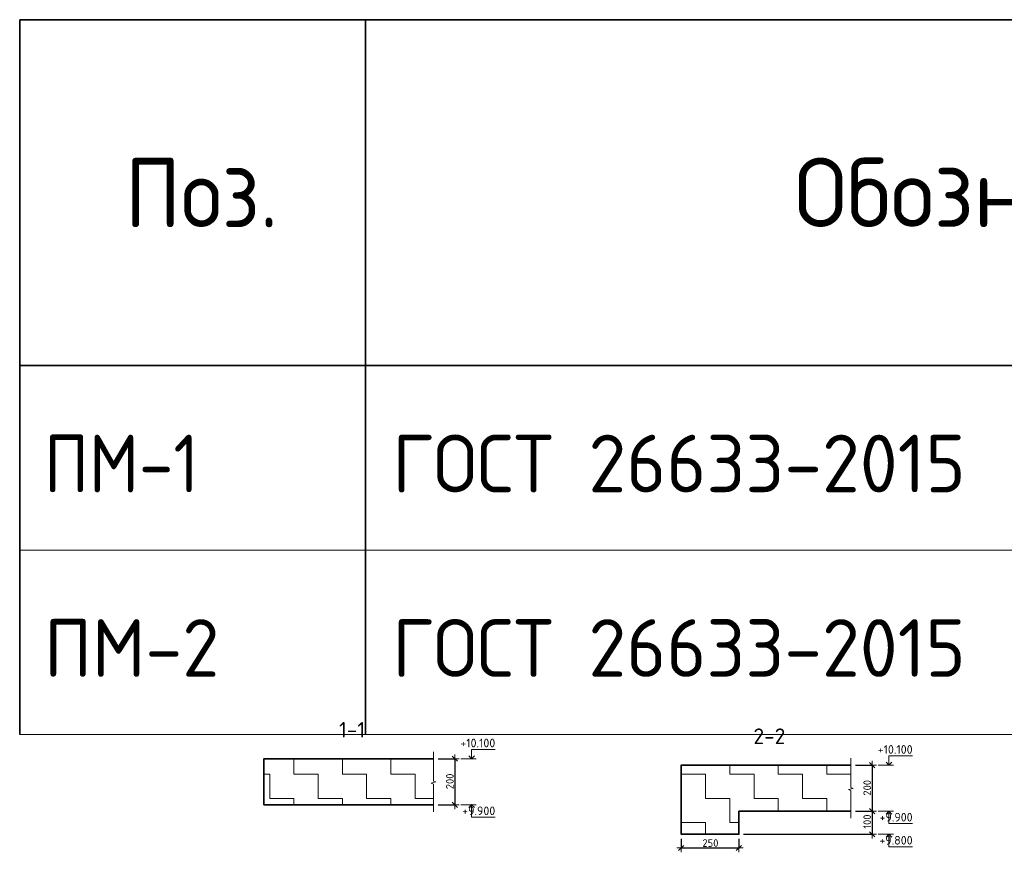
# Model space of a CAD drawing. Header units: metres. Extents: x -38 to 97, y -15 to 21.
# Tile 126 of 139: x 70.21 to 74.48, y 12.68 to 16.29. Entities that reach past the tile are written whole.
import ezdxf

# ---------------------------------------------------------------- set-up
doc = ezdxf.new("R2010")
doc.units = ezdxf.units.M
doc.header["$PDMODE"] = 65
doc.layers.add('XR$6$Размерная линия_ общее', color=7, linetype='Continuous', lineweight=13)
doc.styles.add('ISOCPEUR', font='txt')
doc.dimstyles.new('DIMSTYLE_11', dxfattribs={"dimtxt": 0.033, "dimasz": 0.0375, "dimexe": 0, "dimexo": 0, "dimgap": 0.0165, "dimtad": 2, "dimdec": 0, "dimlfac": 1000, "dimrnd": 1, "dimzin": 12, "dimdsep": 46, "dimtxsty": 'ISOCPEUR', "dimblk1": 'ALL_ML_STRICH', "dimblk2": 'ALL_ML_STRICH', "dimsah": 1, "dimcen": 0, "dimclrd": 7, "dimclre": 256, "dimclrt": 7, "dimadec": 0, "dimazin": 0, "dimtfac": 1, "dimtdec": 0, "dimtix": 1, "dimtmove": 2, "dimatfit": 3, "dimfxl": 0, "dimtzin": 0, "dimlwd": 0, "dimlwe": -3, "dimarcsym": 0})
pattern_1 = [(0, (0.21, 0.21), (0.105, 0.105), [0.105, -0.105]), (90, (0.21, 0.21), (-0.105, 0.105), [0.105, -0.105])]

# ---------------------------------------------------------------- blocks, each defined once
blk = doc.blocks.new('ЭЛЕМЕНТ_УЗОРА_1')
at = {"color": 7, "linetype": 'Continuous', "lineweight": 13, "transparency": 33554687}
blk.add_line((72.0051, 12.8573), (72.0051, 12.8573), dxfattribs=at)
blk.add_lwpolyline([(72.0051, 13.1173), (72.0051, 12.9901), (72.0151, 12.9865), (71.9951, 12.9816), (72.0051, 12.9774), (72.0051, 12.8573)], dxfattribs=at)
blk = doc.blocks.new('ALL_ML_STRICH')
at = {"color": 0, "linetype": 'ByBlock', "lineweight": -2}
for p, q in [((-1, 0), (0.5, 0)), ((-0.3, -0.3), (0.3, 0.3)), ((0, -0.5), (0, 0.5))]:
    blk.add_line(p, q, dxfattribs=at)
blk = doc.blocks.new('*D792')
at = {"layer": 'DEFPOINTS', "color": 7, "linetype": 'Continuous', "lineweight": 13, "transparency": 33554687}
for p in [(72.0051, 13.0873), (72.0975, 13.0873), (72.0051, 12.8873)]:
    blk.add_point(p, dxfattribs=at)
at = {"layer": 'XR$6$Размерная линия_ общее', "color": 253, "linetype": 'Continuous', "lineweight": -2, "true_color": 0xa0a0a0, "transparency": 33554687}
for p, q in [((72.0251, 13.0873), (72.0975, 13.0873)), ((72.0251, 12.8873), (72.0975, 12.8873))]:
    blk.add_line(p, q, dxfattribs=at)
at = {"layer": 'XR$6$Размерная линия_ общее', "color": 7, "linetype": 'Continuous', "lineweight": -2, "transparency": 33554687}
blk.add_line((72.0975, 13.0873), (72.0975, 12.8873), dxfattribs=at)
at = {"layer": 'XR$6$Размерная линия_ общее', "color": 7, "linetype": 'Continuous', "lineweight": 13, "transparency": 33554687, "xscale": 0.0375, "yscale": 0.0375, "zscale": 0.0375}
for p, rotation in [((72.0975, 13.0873), 90), ((72.0975, 12.8873), 270)]:
    blk.add_blockref('ALL_ML_STRICH', p, dxfattribs=dict(at, rotation=rotation))
at = {"layer": 'XR$6$Размерная линия_ общее', "color": 7, "linetype": 'Continuous', "lineweight": 13, "transparency": 33554687, "insert": (72.076, 12.9889), "char_height": 0.033, "width": 0.099, "attachment_point": 5, "rotation": 90, "style": 'ISOCPEUR'}
blk.add_mtext('\\A1;{200}', dxfattribs=at)
blk = doc.blocks.new('СЛОЖНЫЙ_ОБЪЕКТ_25')
at = {"color": 7, "linetype": 'Continuous', "lineweight": 13, "transparency": 33554687}
blk.add_line((72.1905, 13.0873), (72.1238, 13.0873), dxfattribs=at)
blk.add_lwpolyline([(72.1705, 13.0873), (72.1705, 13.1273), (72.2728, 13.1273)], dxfattribs=at)
at = {"color": 7, "linetype": 'Continuous', "lineweight": 35, "transparency": 33554687}
blk.add_lwpolyline([(72.1584, 13.0994), (72.1705, 13.0873), (72.1826, 13.0994)], dxfattribs=at)
blk = doc.blocks.new('СЛОЖНЫЙ_ОБЪЕКТ_26')
at = {"color": 7, "linetype": 'Continuous', "lineweight": 13, "transparency": 33554687}
blk.add_line((72.1905, 12.8873), (72.1238, 12.8873), dxfattribs=at)
at = {"color": 7, "linetype": 'Continuous', "lineweight": 35, "transparency": 33554687}
blk.add_lwpolyline([(72.1584, 12.8752), (72.1705, 12.8873), (72.1826, 12.8752)], dxfattribs=at)
at = {"color": 7, "linetype": 'Continuous', "lineweight": 13, "transparency": 33554687}
blk.add_lwpolyline([(72.1705, 12.8873), (72.1705, 12.8333), (72.2728, 12.8333)], dxfattribs=at)
blk = doc.blocks.new('ЭЛЕМЕНТ_УЗОРА_4')
at = {"color": 7, "linetype": 'Continuous', "lineweight": 13, "transparency": 33554687}
blk.add_line((73.8149, 12.8295), (73.8149, 12.8295), dxfattribs=at)
blk.add_lwpolyline([(73.8149, 13.0895), (73.8149, 12.9623), (73.8249, 12.9587), (73.8049, 12.9538), (73.8149, 12.9496), (73.8149, 12.8295)], dxfattribs=at)
blk = doc.blocks.new('СЛОЖНЫЙ_ОБЪЕКТ_27')
at = {"color": 7, "linetype": 'Continuous', "lineweight": 13, "transparency": 33554687}
blk.add_line((74.0002, 13.0595), (73.9336, 13.0595), dxfattribs=at)
at = {"color": 7, "linetype": 'Continuous', "lineweight": 35, "transparency": 33554687}
blk.add_lwpolyline([(73.9681, 13.0716), (73.9802, 13.0595), (73.9923, 13.0716)], dxfattribs=at)
at = {"color": 7, "linetype": 'Continuous', "lineweight": 13, "transparency": 33554687}
blk.add_lwpolyline([(73.9802, 13.0595), (73.9802, 13.0995), (74.0826, 13.0995)], dxfattribs=at)
blk = doc.blocks.new('СЛОЖНЫЙ_ОБЪЕКТ_28')
at = {"color": 7, "linetype": 'Continuous', "lineweight": 13, "transparency": 33554687}
blk.add_line((74.0002, 12.8595), (73.9336, 12.8595), dxfattribs=at)
at = {"color": 7, "linetype": 'Continuous', "lineweight": 35, "transparency": 33554687}
blk.add_lwpolyline([(73.9681, 12.8474), (73.9802, 12.8595), (73.9923, 12.8474)], dxfattribs=at)
at = {"color": 7, "linetype": 'Continuous', "lineweight": 13, "transparency": 33554687}
blk.add_lwpolyline([(73.9802, 12.8595), (73.9802, 12.8055), (74.0826, 12.8055)], dxfattribs=at)
blk = doc.blocks.new('*D798')
at = {"layer": 'DEFPOINTS', "color": 7, "linetype": 'Continuous', "lineweight": 13, "transparency": 33554687}
for p in [(73.8149, 13.0595), (73.9073, 13.0595), (73.8149, 12.8595)]:
    blk.add_point(p, dxfattribs=at)
at = {"layer": 'XR$6$Размерная линия_ общее', "color": 253, "linetype": 'Continuous', "lineweight": -2, "true_color": 0xa0a0a0, "transparency": 33554687}
for p, q in [((73.8349, 13.0595), (73.9073, 13.0595)), ((73.8349, 12.8595), (73.9073, 12.8595))]:
    blk.add_line(p, q, dxfattribs=at)
at = {"layer": 'XR$6$Размерная линия_ общее', "color": 7, "linetype": 'Continuous', "lineweight": -2, "transparency": 33554687}
blk.add_line((73.9073, 13.0595), (73.9073, 12.8595), dxfattribs=at)
at = {"layer": 'XR$6$Размерная линия_ общее', "color": 7, "linetype": 'Continuous', "lineweight": 13, "transparency": 33554687, "xscale": 0.0375, "yscale": 0.0375, "zscale": 0.0375}
for p, rotation in [((73.9073, 13.0595), 90), ((73.9073, 12.8595), 270)]:
    blk.add_blockref('ALL_ML_STRICH', p, dxfattribs=dict(at, rotation=rotation))
at = {"layer": 'XR$6$Размерная линия_ общее', "color": 7, "linetype": 'Continuous', "lineweight": 13, "transparency": 33554687, "insert": (73.8858, 12.9611), "char_height": 0.033, "width": 0.099, "attachment_point": 5, "rotation": 90, "style": 'ISOCPEUR'}
blk.add_mtext('\\A1;{200}', dxfattribs=at)
blk = doc.blocks.new('*D799')
at = {"layer": 'DEFPOINTS', "color": 7, "linetype": 'Continuous', "lineweight": 13, "transparency": 33554687}
for p in [(73.8149, 12.8595), (73.9073, 12.8595), (73.3294, 12.7595)]:
    blk.add_point(p, dxfattribs=at)
at = {"layer": 'XR$6$Размерная линия_ общее', "color": 253, "linetype": 'Continuous', "lineweight": -2, "true_color": 0xa0a0a0, "transparency": 33554687}
for p, q in [((73.8349, 12.8595), (73.9073, 12.8595)), ((73.3494, 12.7595), (73.9073, 12.7595))]:
    blk.add_line(p, q, dxfattribs=at)
at = {"layer": 'XR$6$Размерная линия_ общее', "color": 7, "linetype": 'Continuous', "lineweight": -2, "transparency": 33554687}
blk.add_line((73.9073, 12.8595), (73.9073, 12.7595), dxfattribs=at)
at = {"layer": 'XR$6$Размерная линия_ общее', "color": 7, "linetype": 'Continuous', "lineweight": 13, "transparency": 33554687, "xscale": 0.0375, "yscale": 0.0375, "zscale": 0.0375}
for p, rotation in [((73.9073, 12.8595), 90), ((73.9073, 12.7595), 270)]:
    blk.add_blockref('ALL_ML_STRICH', p, dxfattribs=dict(at, rotation=rotation))
at = {"layer": 'XR$6$Размерная линия_ общее', "color": 7, "linetype": 'Continuous', "lineweight": 13, "transparency": 33554687, "insert": (73.8858, 12.8144), "char_height": 0.033, "width": 0.099, "attachment_point": 5, "rotation": 90, "style": 'ISOCPEUR'}
blk.add_mtext('\\A1;{100}', dxfattribs=at)
blk = doc.blocks.new('СЛОЖНЫЙ_ОБЪЕКТ_29')
at = {"color": 7, "linetype": 'Continuous', "lineweight": 13, "transparency": 33554687}
blk.add_line((74.0002, 12.7595), (73.9336, 12.7595), dxfattribs=at)
at = {"color": 7, "linetype": 'Continuous', "lineweight": 35, "transparency": 33554687}
blk.add_lwpolyline([(73.9681, 12.7474), (73.9802, 12.7595), (73.9923, 12.7474)], dxfattribs=at)
at = {"color": 7, "linetype": 'Continuous', "lineweight": 13, "transparency": 33554687}
blk.add_lwpolyline([(73.9802, 12.7595), (73.9802, 12.7055), (74.0826, 12.7055)], dxfattribs=at)
blk = doc.blocks.new('*D801')
at = {"layer": 'DEFPOINTS', "color": 7, "linetype": 'Continuous', "lineweight": 13, "transparency": 33554687}
for p in [(73.0794, 12.7595), (73.3294, 12.7595), (73.0794, 12.7)]:
    blk.add_point(p, dxfattribs=at)
at = {"layer": 'XR$6$Размерная линия_ общее', "color": 253, "linetype": 'Continuous', "lineweight": -2, "true_color": 0xa0a0a0, "transparency": 33554687}
for p, q in [((73.0794, 12.7395), (73.0794, 12.7)), ((73.3294, 12.7395), (73.3294, 12.7))]:
    blk.add_line(p, q, dxfattribs=at)
at = {"layer": 'XR$6$Размерная линия_ общее', "color": 7, "linetype": 'Continuous', "lineweight": -2, "transparency": 33554687}
blk.add_line((73.0794, 12.7), (73.3294, 12.7), dxfattribs=at)
at = {"layer": 'XR$6$Размерная линия_ общее', "color": 7, "linetype": 'Continuous', "lineweight": 13, "transparency": 33554687, "xscale": 0.0375, "yscale": 0.0375, "zscale": 0.0375, "rotation": 180}
blk.add_blockref('ALL_ML_STRICH', (73.0794, 12.7), dxfattribs=at)
at = {"layer": 'XR$6$Размерная линия_ общее', "color": 7, "linetype": 'Continuous', "lineweight": 13, "transparency": 33554687, "xscale": 0.0375, "yscale": 0.0375, "zscale": 0.0375}
blk.add_blockref('ALL_ML_STRICH', (73.3294, 12.7), dxfattribs=at)
at = {"layer": 'XR$6$Размерная линия_ общее', "color": 7, "linetype": 'Continuous', "lineweight": 13, "transparency": 33554687, "insert": (73.206, 12.7215), "char_height": 0.033, "width": 0.099, "attachment_point": 5, "style": 'ISOCPEUR'}
blk.add_mtext('\\A1;{250}', dxfattribs=at)

msp = doc.modelspace()

# ---------------------------------------------------------------- hatches: boundary and pattern name
at = {"linetype": 'Continuous', "lineweight": 13, "transparency": 33554687}
h = msp.add_hatch(dxfattribs=at)
h.set_pattern_fill('____', scale=0.105, style=0, pattern_type=2)
h.set_pattern_definition(pattern_1)
h.paths.add_polyline_path([(71.2696, 13.0873), (71.2696, 12.8873), (72.0051, 12.8873), (72.0051, 13.0873)], flags=0)
h = msp.add_hatch(dxfattribs=at)
h.set_pattern_fill('____', scale=0.105, style=0, pattern_type=2)
h.set_pattern_definition(pattern_1)
h.paths.add_polyline_path([(73.8149, 13.0595), (73.0794, 13.0595), (73.0794, 12.7595), (73.3294, 12.7595), (73.3294, 12.8595), (73.8149, 12.8595)], flags=0)

# ---------------------------------------------------------------- linework, layer by layer
at = {"color": 7, "linetype": 'Continuous', "lineweight": 35, "transparency": 33554687}
for p, q in [((70.2106, 16.2922), (88.7106, 16.2922)), ((70.2106, 16.2922), (70.2106, 14.7922)), ((70.2106, 14.7922), (70.2106, 16.2922)), ((70.2106, 16.2922), (88.7106, 16.2922)), ((70.2106, 16.2922), (70.2106, 14.7922)), ((70.2106, 14.7922), (70.2106, 16.2922)), ((71.7106, 16.2922), (71.7106, 14.7922)), ((71.7106, 16.2922), (71.7106, 14.7922)), ((88.7106, 14.7922), (70.2106, 14.7922)), ((70.2106, 14.7922), (70.2106, 13.9922)), ((88.7106, 14.7922), (70.2106, 14.7922)), ((70.2106, 14.7922), (70.2106, 13.9922)), ((71.7106, 14.7922), (71.7106, 13.9922)), ((71.7106, 14.7922), (71.7106, 13.9922)), ((70.2106, 13.9922), (70.2106, 13.1922)), ((70.2106, 13.9922), (70.2106, 13.1922)), ((71.7106, 13.9922), (71.7106, 13.1922)), ((71.7106, 13.9922), (71.7106, 13.1922)), ((73.3294, 12.8595), (73.8149, 12.8595))]:
    msp.add_line(p, q, dxfattribs=at)
at = {"color": 7, "linetype": 'Continuous', "lineweight": 13, "transparency": 33554687}
for p, q in [((70.2106, 13.9922), (88.7106, 13.9922)), ((70.2106, 13.9922), (88.7106, 13.9922)), ((70.2106, 13.1922), (88.7106, 13.1922)), ((70.2106, 13.1922), (88.7106, 13.1922))]:
    msp.add_line(p, q, dxfattribs=at)
at = {"color": 7, "linetype": 'Continuous', "lineweight": 35, "transparency": 33554687}
for points in [[(72.0051, 13.0873), (71.2696, 13.0873), (71.2696, 12.8873), (72.0051, 12.8873)], [(73.8149, 13.0595), (73.0794, 13.0595), (73.0794, 12.8595)], [(73.0794, 12.8595), (73.0794, 12.7595), (73.3294, 12.7595), (73.3294, 12.8595)]]:
    msp.add_lwpolyline(points, dxfattribs=at)

# ---------------------------------------------------------------- block references
at = {"color": 7, "linetype": 'Continuous', "lineweight": 13, "transparency": 33554687}
for name in ['ЭЛЕМЕНТ_УЗОРА_1', 'ЭЛЕМЕНТ_УЗОРА_4']:
    msp.add_blockref(name, (0, 0), dxfattribs=at)
at = {"color": 7, "linetype": 'Continuous', "lineweight": 35, "transparency": 33554687}
for name in ['СЛОЖНЫЙ_ОБЪЕКТ_25', 'СЛОЖНЫЙ_ОБЪЕКТ_27', 'СЛОЖНЫЙ_ОБЪЕКТ_26', 'СЛОЖНЫЙ_ОБЪЕКТ_28', 'СЛОЖНЫЙ_ОБЪЕКТ_29']:
    msp.add_blockref(name, (0, 0), dxfattribs=at)

# ---------------------------------------------------------------- texts
at = {"color": 7, "linetype": 'Continuous', "lineweight": 35, "transparency": 33554687, "char_height": 0.3, "attachment_point": 7, "style": 'ISOCPEUR'}
for s, insert, width in [('\\W0.97;Обозначение', (73.5697, 15.3931), 2.499411), ('\\W0.97;Обозначение', (73.5697, 15.3931), 2.499411), ('\\W0.92;Поз.', (70.6662, 15.3918), 0.872984), ('\\W0.92;Поз.', (70.6662, 15.3918), 0.872984)]:
    msp.add_mtext(s, dxfattribs=dict(at, insert=insert, width=width))
at = {"color": 7, "linetype": 'Continuous', "lineweight": 13, "transparency": 33554687, "style": 'ISOCPEUR'}
for s, insert, char_height, width, attachment_point in [('\\W0.88;ПМ-1', (70.3162, 14.2423), 0.25, 0.834528, 7), ('\\W0.88;ПМ-1', (70.3162, 14.2423), 0.25, 0.834528, 7), ('\\W0.96;ГОСТ 26633-2015', (71.8262, 14.2423), 0.25, 2.718623, 7), ('\\W0.96;ГОСТ 26633-2015', (71.8262, 14.2423), 0.25, 2.718623, 7), ('\\W0.94;ПМ-2', (70.3162, 13.4423), 0.25, 0.891944, 7), ('\\W0.94;ПМ-2', (70.3162, 13.4423), 0.25, 0.891944, 7), ('\\W0.96;ГОСТ 26633-2015', (71.8262, 13.4423), 0.25, 2.718623, 7), ('\\W0.96;ГОСТ 26633-2015', (71.8262, 13.4423), 0.25, 2.718623, 7), ('\\A1;{\\fISOCPEUR|i0|b0;\\H0.037500;\\W1.000000;\\C7;+10.100}\\P', (72.2728, 13.1365), 0.0375, 0.170106, 9), ('\\A1;{\\fISOCPEUR|i0|b0;\\H0.037500;\\W1.000000;\\C7;+10.100}\\P', (74.0826, 13.1087), 0.0375, 0.170106, 9), ('\\A1;{\\fISOCPEUR|i0|b0;\\H0.037500;\\W1.000000;\\C7;+9.900}\\P', (72.2728, 12.8425), 0.0375, 0.160312, 9), ('\\A1;{\\fISOCPEUR|i0|b0;\\H0.037500;\\W1.000000;\\C7;+9.900}\\P', (74.0826, 12.8147), 0.0375, 0.160312, 9), ('\\A1;{\\fISOCPEUR|i0|b0;\\H0.037500;\\W1.000000;\\C7;+9.800}\\P', (74.0826, 12.7147), 0.0375, 0.160312, 9)]:
    msp.add_mtext(s, dxfattribs=dict(at, insert=insert, char_height=char_height, width=width, attachment_point=attachment_point))
at = {"color": 7, "linetype": 'Continuous', "lineweight": 50, "transparency": 33554687, "char_height": 0.0675, "attachment_point": 5, "style": 'ISOCPEUR'}
for s, insert, width in [('\\A1;{\\fISOCPEUR|i0|b0;\\H0.067500;\\W1.000000;\\C7;1-1}\\P', (71.6518, 13.2127), 0.139696), ('\\A1;{\\fISOCPEUR|i0|b0;\\H0.067500;\\W1.000000;\\C7;2-2}\\P', (73.4615, 13.1849), 0.172565)]:
    msp.add_mtext(s, dxfattribs=dict(at, insert=insert, width=width))

# ---------------------------------------------------------------- dimensions: what is measured, and where the dimension line sits
at = {"layer": 'XR$6$Размерная линия_ общее', "color": 7, "linetype": 'Continuous', "lineweight": 13, "transparency": 33554687}
for base, p1, p2, picture, middle in [((72.0975, 12.8873), (72.0251, 13.0873), (72.0251, 12.8873), '*D792', (72.076, 12.9889)), ((73.9073, 12.8595), (73.8349, 13.0595), (73.8349, 12.8595), '*D798', (73.8858, 12.9611)), ((73.9073, 12.7595), (73.8349, 12.8595), (73.3494, 12.7595), '*D799', (73.8858, 12.8144))]:
    dim = msp.add_linear_dim(base=base, p1=p1, p2=p2, angle=270, dimstyle='DIMSTYLE_11', override={"dimpost": '<>', "dimclrd": 7, "dimclre": 253, "dimclrt": 7, "dimlwd": 0, "dimlwe": 65533}, dxfattribs=at)
    dim.commit()
    dim.dimension.update_dxf_attribs({"geometry": picture, "text_midpoint": middle, "dimtype": 160})
dim = msp.add_linear_dim(base=(73.3294, 12.7), p1=(73.0794, 12.7395), p2=(73.3294, 12.7395), dimstyle='DIMSTYLE_11', override={"dimpost": '<>', "dimclrd": 7, "dimclre": 253, "dimclrt": 7, "dimlwd": 0, "dimlwe": 65533}, dxfattribs=at)
dim.commit()
dim.dimension.update_dxf_attribs({"geometry": '*D801', "text_midpoint": (73.206, 12.7215), "dimtype": 160})

doc.saveas('drawing.dxf')
